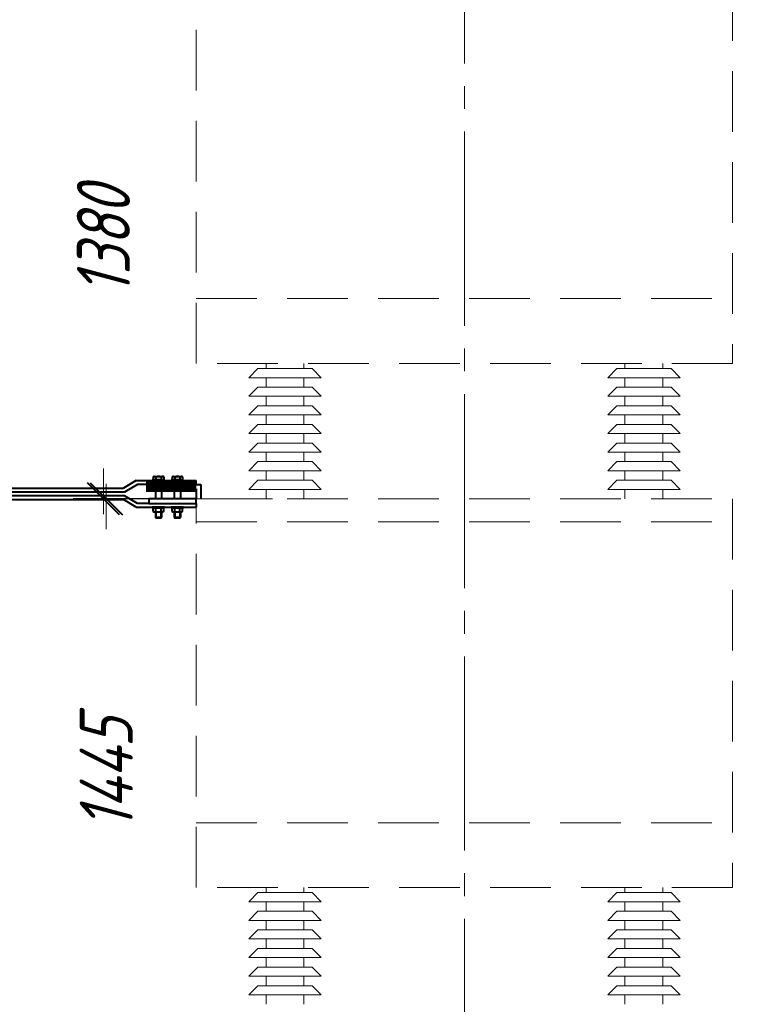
# Model space of a CAD drawing. Header units: millimetres. Extents: x 0 to 594, y 0 to 420.
# Tile 29 of 50: x 289 to 337, y 71 to 136. Entities that reach past the tile are written whole.
import ezdxf

# ---------------------------------------------------------------- set-up
doc = ezdxf.new("R2010")
doc.units = ezdxf.units.MM
for name, pattern in [('K5LT_AXLED', [17.302989, 12.802989, -1.5, 1.5, -1.5]), ('K5LT_BASIC', [0]), ('K5LT_DASHED', [6, 4, -2]), ('K5LT_THIN', [0])]:
    doc.linetypes.add(name, pattern=pattern)
doc.styles.add('KDIMTEXTSTYLE', font='GOST_AU.SHX', dxfattribs={"width": 0.96, "oblique": 15, "height": 5})
doc.dimstyles.new('KDIMSTYLE (0.03)', dxfattribs={"dimtxt": 5, "dimasz": 1, "dimexe": 2, "dimexo": 0, "dimgap": 1, "dimtad": 1, "dimlfac": 40, "dimtxsty": 'KDIMTEXTSTYLE', "dimsah": 1, "dimcen": 0, "dimdle": 1, "dimadec": 0, "dimazin": 0, "dimtfac": 0.667, "dimtmove": 0, "dimatfit": 3, "dimfxl": 1, "dimtvp": 1, "dimtfill": 1, "dimtolj": 1, "dimtzin": 0, "dimarcsym": 0})

# ---------------------------------------------------------------- blocks, each defined once
blk = doc.blocks.new('KDIMARROW_03')
at = {"color": 0, "linetype": 'K5LT_BASIC', "lineweight": 40}
blk.add_line((-1.061, -1.061), (1.061, 1.061), dxfattribs=at)
at = {"color": 0, "linetype": 'K5LT_THIN', "lineweight": 18}
for q in [(-1, 0), (2, 0)]:
    blk.add_line((0, 0), q, dxfattribs=at)
blk = doc.blocks.new('U51')
at = {"color": 5, "linetype": 'K5LT_BASIC', "lineweight": 40, "true_color": 0x0000ff}
for p, q in [((300.773, 104.002), (297.648, 104.002)), ((297.648, 104.002), (297.648, 103.702)), ((300.773, 103.702), (300.773, 104.002)), ((297.648, 103.702), (300.773, 103.702))]:
    blk.add_line(p, q, dxfattribs=at)
blk = doc.blocks.new('U127')
at = {"color": 5, "linetype": 'K5LT_BASIC', "lineweight": 40, "true_color": 0x0000ff}
for p, q in [((298.679, 105.252), (297.867, 105.252)), ((297.867, 105.252), (297.867, 105.202)), ((297.867, 105.202), (298.679, 105.202)), ((298.679, 105.202), (298.679, 105.252))]:
    blk.add_line(p, q, dxfattribs=at)
blk = doc.blocks.new('U128')
at = {"color": 5, "linetype": 'K5LT_BASIC', "lineweight": 40, "true_color": 0x0000ff}
for p, q in [((298.679, 105.252), (297.867, 105.252)), ((297.867, 105.252), (297.867, 105.202)), ((297.867, 105.202), (298.679, 105.202)), ((298.679, 105.202), (298.679, 105.252))]:
    blk.add_line(p, q, dxfattribs=at)
blk = doc.blocks.new('U129')
at = {"color": 5, "linetype": 'K5LT_BASIC', "lineweight": 40, "true_color": 0x0000ff}
for p, q in [((298.679, 105.252), (297.867, 105.252)), ((297.867, 105.252), (297.867, 105.202)), ((297.867, 105.202), (298.679, 105.202)), ((298.679, 105.202), (298.679, 105.252))]:
    blk.add_line(p, q, dxfattribs=at)
blk = doc.blocks.new('U130')
at = {"color": 5, "linetype": 'K5LT_BASIC', "lineweight": 40, "true_color": 0x0000ff}
for p, q in [((298.679, 105.252), (297.867, 105.252)), ((297.867, 105.252), (297.867, 105.202)), ((297.867, 105.202), (298.679, 105.202)), ((298.679, 105.202), (298.679, 105.252))]:
    blk.add_line(p, q, dxfattribs=at)
blk = doc.blocks.new('U131')
at = {"color": 5, "linetype": 'K5LT_BASIC', "lineweight": 40, "true_color": 0x0000ff}
for p, q in [((298.679, 105.252), (297.867, 105.252)), ((297.867, 105.252), (297.867, 105.202)), ((297.867, 105.202), (298.679, 105.202)), ((298.679, 105.202), (298.679, 105.252))]:
    blk.add_line(p, q, dxfattribs=at)
blk = doc.blocks.new('U132')
at = {"color": 5, "linetype": 'K5LT_BASIC', "lineweight": 40, "true_color": 0x0000ff}
for p, q in [((298.679, 105.252), (297.867, 105.252)), ((297.867, 105.252), (297.867, 105.202)), ((297.867, 105.202), (298.679, 105.202)), ((298.679, 105.202), (298.679, 105.252))]:
    blk.add_line(p, q, dxfattribs=at)
blk = doc.blocks.new('U133')
at = {"color": 5, "linetype": 'K5LT_BASIC', "lineweight": 40, "true_color": 0x0000ff}
for p, q in [((299.929, 105.252), (299.117, 105.252)), ((299.117, 105.252), (299.117, 105.202)), ((299.117, 105.202), (299.929, 105.202)), ((299.929, 105.202), (299.929, 105.252))]:
    blk.add_line(p, q, dxfattribs=at)
blk = doc.blocks.new('U134')
at = {"color": 5, "linetype": 'K5LT_BASIC', "lineweight": 40, "true_color": 0x0000ff}
for p, q in [((299.929, 105.252), (299.117, 105.252)), ((299.117, 105.252), (299.117, 105.202)), ((299.117, 105.202), (299.929, 105.202)), ((299.929, 105.202), (299.929, 105.252))]:
    blk.add_line(p, q, dxfattribs=at)
blk = doc.blocks.new('U135')
at = {"color": 5, "linetype": 'K5LT_BASIC', "lineweight": 40, "true_color": 0x0000ff}
for p, q in [((299.929, 105.252), (299.117, 105.252)), ((299.117, 105.252), (299.117, 105.202)), ((299.117, 105.202), (299.929, 105.202)), ((299.929, 105.202), (299.929, 105.252))]:
    blk.add_line(p, q, dxfattribs=at)
blk = doc.blocks.new('U136')
at = {"color": 5, "linetype": 'K5LT_BASIC', "lineweight": 40, "true_color": 0x0000ff}
for p, q in [((299.929, 105.252), (299.117, 105.252)), ((299.117, 105.252), (299.117, 105.202)), ((299.117, 105.202), (299.929, 105.202)), ((299.929, 105.202), (299.929, 105.252))]:
    blk.add_line(p, q, dxfattribs=at)
blk = doc.blocks.new('U137')
at = {"color": 5, "linetype": 'K5LT_BASIC', "lineweight": 40, "true_color": 0x0000ff}
for p, q in [((299.929, 105.252), (299.117, 105.252)), ((299.117, 105.252), (299.117, 105.202)), ((299.117, 105.202), (299.929, 105.202)), ((299.929, 105.202), (299.929, 105.252))]:
    blk.add_line(p, q, dxfattribs=at)
blk = doc.blocks.new('U138')
at = {"color": 5, "linetype": 'K5LT_BASIC', "lineweight": 40, "true_color": 0x0000ff}
for p, q in [((299.929, 105.252), (299.117, 105.252)), ((299.117, 105.252), (299.117, 105.202)), ((299.117, 105.202), (299.929, 105.202)), ((299.929, 105.202), (299.929, 105.252))]:
    blk.add_line(p, q, dxfattribs=at)
blk = doc.blocks.new('U139')
at = {"color": 5, "linetype": 'K5LT_BASIC', "lineweight": 40, "true_color": 0x0000ff}
for p, q in [((298.679, 103.452), (297.867, 103.452)), ((297.867, 103.452), (297.867, 103.402)), ((297.867, 103.402), (298.679, 103.402)), ((298.679, 103.402), (298.679, 103.452))]:
    blk.add_line(p, q, dxfattribs=at)
blk = doc.blocks.new('U140')
at = {"color": 5, "linetype": 'K5LT_BASIC', "lineweight": 40, "true_color": 0x0000ff}
for p, q in [((298.679, 103.452), (297.867, 103.452)), ((297.867, 103.452), (297.867, 103.402)), ((297.867, 103.402), (298.679, 103.402)), ((298.679, 103.402), (298.679, 103.452))]:
    blk.add_line(p, q, dxfattribs=at)
blk = doc.blocks.new('U141')
at = {"color": 5, "linetype": 'K5LT_BASIC', "lineweight": 40, "true_color": 0x0000ff}
for p, q in [((298.679, 103.452), (297.867, 103.452)), ((297.867, 103.452), (297.867, 103.402)), ((297.867, 103.402), (298.679, 103.402)), ((298.679, 103.402), (298.679, 103.452))]:
    blk.add_line(p, q, dxfattribs=at)
blk = doc.blocks.new('U142')
at = {"color": 5, "linetype": 'K5LT_BASIC', "lineweight": 40, "true_color": 0x0000ff}
for p, q in [((298.679, 103.452), (297.867, 103.452)), ((297.867, 103.452), (297.867, 103.402)), ((297.867, 103.402), (298.679, 103.402)), ((298.679, 103.402), (298.679, 103.452))]:
    blk.add_line(p, q, dxfattribs=at)
blk = doc.blocks.new('U143')
at = {"color": 5, "linetype": 'K5LT_BASIC', "lineweight": 40, "true_color": 0x0000ff}
for p, q in [((298.679, 103.452), (297.867, 103.452)), ((297.867, 103.452), (297.867, 103.402)), ((297.867, 103.402), (298.679, 103.402)), ((298.679, 103.402), (298.679, 103.452))]:
    blk.add_line(p, q, dxfattribs=at)
blk = doc.blocks.new('U144')
at = {"color": 5, "linetype": 'K5LT_BASIC', "lineweight": 40, "true_color": 0x0000ff}
for p, q in [((298.679, 103.452), (297.867, 103.452)), ((297.867, 103.452), (297.867, 103.402)), ((297.867, 103.402), (298.679, 103.402)), ((298.679, 103.402), (298.679, 103.452))]:
    blk.add_line(p, q, dxfattribs=at)
blk = doc.blocks.new('U145')
at = {"color": 5, "linetype": 'K5LT_BASIC', "lineweight": 40, "true_color": 0x0000ff}
for p, q in [((299.929, 103.452), (299.117, 103.452)), ((299.117, 103.452), (299.117, 103.402)), ((299.117, 103.402), (299.929, 103.402)), ((299.929, 103.402), (299.929, 103.452))]:
    blk.add_line(p, q, dxfattribs=at)
blk = doc.blocks.new('U146')
at = {"color": 5, "linetype": 'K5LT_BASIC', "lineweight": 40, "true_color": 0x0000ff}
for p, q in [((299.929, 103.452), (299.117, 103.452)), ((299.117, 103.452), (299.117, 103.402)), ((299.117, 103.402), (299.929, 103.402)), ((299.929, 103.402), (299.929, 103.452))]:
    blk.add_line(p, q, dxfattribs=at)
blk = doc.blocks.new('U147')
at = {"color": 5, "linetype": 'K5LT_BASIC', "lineweight": 40, "true_color": 0x0000ff}
for p, q in [((299.929, 103.452), (299.117, 103.452)), ((299.117, 103.452), (299.117, 103.402)), ((299.117, 103.402), (299.929, 103.402)), ((299.929, 103.402), (299.929, 103.452))]:
    blk.add_line(p, q, dxfattribs=at)
blk = doc.blocks.new('U148')
at = {"color": 5, "linetype": 'K5LT_BASIC', "lineweight": 40, "true_color": 0x0000ff}
for p, q in [((299.929, 103.452), (299.117, 103.452)), ((299.117, 103.452), (299.117, 103.402)), ((299.117, 103.402), (299.929, 103.402)), ((299.929, 103.402), (299.929, 103.452))]:
    blk.add_line(p, q, dxfattribs=at)
blk = doc.blocks.new('U149')
at = {"color": 5, "linetype": 'K5LT_BASIC', "lineweight": 40, "true_color": 0x0000ff}
for p, q in [((299.929, 103.452), (299.117, 103.452)), ((299.117, 103.452), (299.117, 103.402)), ((299.117, 103.402), (299.929, 103.402)), ((299.929, 103.402), (299.929, 103.452))]:
    blk.add_line(p, q, dxfattribs=at)
blk = doc.blocks.new('U150')
at = {"color": 5, "linetype": 'K5LT_BASIC', "lineweight": 40, "true_color": 0x0000ff}
for p, q in [((299.929, 103.452), (299.117, 103.452)), ((299.117, 103.452), (299.117, 103.402)), ((299.117, 103.402), (299.929, 103.402)), ((299.929, 103.402), (299.929, 103.452))]:
    blk.add_line(p, q, dxfattribs=at)

msp = doc.modelspace()

# ---------------------------------------------------------------- linework, layer by layer
at = {"color": 30, "linetype": 'K5LT_AXLED', "lineweight": 18, "true_color": 0xff8000}
msp.add_line((318.46036, 180.12622), (318.46036, 19.53918), dxfattribs=at)
at = {"color": 7, "linetype": 'K5LT_DASHED', "lineweight": 18}
for p, q in [((300.77286, 112.93464), (300.77286, 138.2019)), ((336.14786, 138.2019), (336.14786, 112.93464)), ((300.77286, 117.20631), (336.14786, 117.20631)), ((300.77286, 117.20631), (336.14786, 117.20631)), ((300.77286, 117.20631), (336.14786, 117.20631)), ((300.77286, 117.20631), (336.14786, 117.20631)), ((300.77286, 117.20631), (336.14786, 117.20631)), ((300.77286, 117.20631), (336.14786, 117.20631)), ((336.14786, 112.93464), (300.61509, 112.93464)), ((336.14786, 112.93464), (300.61509, 112.93464)), ((336.14786, 112.93464), (300.61509, 112.93464)), ((336.14786, 112.93464), (300.77286, 112.93464)), ((336.14786, 112.93464), (300.77286, 112.93464)), ((336.14786, 112.93464), (300.77286, 112.93464)), ((304.23536, 111.99012), (304.83757, 112.59233)), ((306.62286, 112.59233), (304.83757, 112.59233)), ((305.37286, 112.59233), (305.37286, 112.93464)), ((306.62944, 112.59233), (308.41473, 112.59233)), ((307.87286, 112.93464), (307.87286, 112.59233)), ((309.01694, 111.99012), (308.41473, 112.59233)), ((327.91036, 111.99012), (328.51257, 112.59233)), ((330.29786, 112.59233), (328.51257, 112.59233)), ((329.04786, 112.59233), (329.04786, 112.93464)), ((330.30444, 112.59233), (332.08973, 112.59233)), ((331.54786, 112.93464), (331.54786, 112.59233)), ((332.69194, 111.99012), (332.08973, 112.59233)), ((306.62286, 111.99012), (304.23536, 111.99012)), ((305.37286, 111.36512), (305.37286, 111.99012)), ((306.62944, 111.99012), (309.01694, 111.99012)), ((307.87286, 111.36512), (307.87286, 111.99012)), ((330.29786, 111.99012), (327.91036, 111.99012)), ((329.04786, 111.36512), (329.04786, 111.99012)), ((330.30444, 111.99012), (332.69194, 111.99012)), ((331.54786, 111.36512), (331.54786, 111.99012)), ((304.23536, 110.76292), (304.83757, 111.36512)), ((306.62286, 111.36512), (304.83757, 111.36512)), ((306.62944, 111.36512), (308.41473, 111.36512)), ((309.01694, 110.76292), (308.41473, 111.36512)), ((327.91036, 110.76292), (328.51257, 111.36512)), ((330.29786, 111.36512), (328.51257, 111.36512)), ((330.30444, 111.36512), (332.08973, 111.36512)), ((332.69194, 110.76292), (332.08973, 111.36512)), ((306.62286, 110.76292), (304.23536, 110.76292)), ((305.37286, 110.13792), (305.37286, 110.76292)), ((306.62944, 110.76292), (309.01694, 110.76292)), ((307.87286, 110.13792), (307.87286, 110.76292)), ((330.29786, 110.76292), (327.91036, 110.76292)), ((329.04786, 110.13792), (329.04786, 110.76292)), ((330.30444, 110.76292), (332.69194, 110.76292)), ((331.54786, 110.13792), (331.54786, 110.76292)), ((304.23536, 109.53572), (304.83757, 110.13792)), ((306.62286, 110.13792), (304.83757, 110.13792)), ((306.62944, 110.13792), (308.41473, 110.13792)), ((309.01694, 109.53572), (308.41473, 110.13792)), ((327.91036, 109.53572), (328.51257, 110.13792)), ((330.29786, 110.13792), (328.51257, 110.13792)), ((330.30444, 110.13792), (332.08973, 110.13792)), ((332.69194, 109.53572), (332.08973, 110.13792)), ((306.62286, 109.53572), (304.23536, 109.53572)), ((305.37286, 108.91072), (305.37286, 109.53572)), ((306.62944, 109.53572), (309.01694, 109.53572)), ((307.87286, 108.91072), (307.87286, 109.53572)), ((330.29786, 109.53572), (327.91036, 109.53572)), ((329.04786, 108.91072), (329.04786, 109.53572)), ((330.30444, 109.53572), (332.69194, 109.53572)), ((331.54786, 108.91072), (331.54786, 109.53572)), ((304.23536, 108.30851), (304.83757, 108.91072)), ((306.62286, 108.91072), (304.83757, 108.91072)), ((306.62944, 108.91072), (308.41473, 108.91072)), ((309.01694, 108.30851), (308.41473, 108.91072)), ((327.91036, 108.30851), (328.51257, 108.91072)), ((330.29786, 108.91072), (328.51257, 108.91072)), ((330.30444, 108.91072), (332.08973, 108.91072)), ((332.69194, 108.30851), (332.08973, 108.91072)), ((306.62286, 108.30851), (304.23536, 108.30851)), ((305.37286, 107.68351), (305.37286, 108.30851)), ((306.62944, 108.30851), (309.01694, 108.30851)), ((307.87286, 107.68351), (307.87286, 108.30851)), ((330.29786, 108.30851), (327.91036, 108.30851)), ((329.04786, 107.68351), (329.04786, 108.30851)), ((330.30444, 108.30851), (332.69194, 108.30851)), ((331.54786, 107.68351), (331.54786, 108.30851)), ((304.23536, 107.08131), (304.83757, 107.68351)), ((306.62286, 107.68351), (304.83757, 107.68351)), ((306.62944, 107.68351), (308.41473, 107.68351)), ((309.01694, 107.08131), (308.41473, 107.68351)), ((327.91036, 107.08131), (328.51257, 107.68351)), ((330.29786, 107.68351), (328.51257, 107.68351)), ((330.30444, 107.68351), (332.08973, 107.68351)), ((332.69194, 107.08131), (332.08973, 107.68351)), ((306.62286, 107.08131), (304.23536, 107.08131)), ((305.37286, 106.45631), (305.37286, 107.08131)), ((306.62944, 107.08131), (309.01694, 107.08131)), ((307.87286, 106.45631), (307.87286, 107.08131)), ((330.29786, 107.08131), (327.91036, 107.08131)), ((329.04786, 106.45631), (329.04786, 107.08131)), ((330.30444, 107.08131), (332.69194, 107.08131)), ((331.54786, 106.45631), (331.54786, 107.08131)), ((304.23536, 105.85411), (304.83757, 106.45631)), ((306.62286, 105.85411), (304.23536, 105.85411)), ((306.62286, 106.45631), (304.83757, 106.45631)), ((305.37286, 105.22911), (305.37286, 105.85411)), ((306.62944, 106.45631), (308.41473, 106.45631)), ((306.62944, 105.85411), (309.01694, 105.85411)), ((307.87286, 105.22911), (307.87286, 105.85411)), ((309.01694, 105.85411), (308.41473, 106.45631)), ((327.91036, 105.85411), (328.51257, 106.45631)), ((330.29786, 105.85411), (327.91036, 105.85411)), ((330.29786, 106.45631), (328.51257, 106.45631)), ((329.04786, 105.22911), (329.04786, 105.85411)), ((330.30444, 106.45631), (332.08973, 106.45631)), ((330.30444, 105.85411), (332.69194, 105.85411)), ((331.54786, 105.22911), (331.54786, 105.85411)), ((332.69194, 105.85411), (332.08973, 106.45631)), ((304.23536, 104.6269), (304.83757, 105.22911)), ((306.62286, 105.22911), (304.83757, 105.22911)), ((306.62286, 105.22911), (308.40816, 105.22911)), ((309.01036, 104.6269), (308.40816, 105.22911)), ((327.91036, 104.6269), (328.51257, 105.22911)), ((330.29786, 105.22911), (328.51257, 105.22911)), ((330.29786, 105.22911), (332.08316, 105.22911)), ((332.68536, 104.6269), (332.08316, 105.22911)), ((306.62286, 104.6269), (304.23536, 104.6269)), ((305.37286, 104.0019), (305.37286, 104.6269)), ((306.62286, 104.6269), (309.01036, 104.6269)), ((307.87286, 104.0019), (307.87286, 104.6269)), ((330.29786, 104.6269), (327.91036, 104.6269)), ((329.04786, 104.0019), (329.04786, 104.6269)), ((330.29786, 104.6269), (332.68536, 104.6269)), ((331.54786, 104.0019), (331.54786, 104.6269)), ((300.77286, 104.0019), (336.14786, 104.0019)), ((300.77286, 104.0019), (336.14786, 104.0019)), ((300.77286, 104.0019), (336.14786, 104.0019)), ((300.77286, 104.0019), (336.14786, 104.0019)), ((300.77286, 104.0019), (336.14786, 104.0019)), ((300.77286, 104.0019), (336.14786, 104.0019)), ((300.77286, 78.3769), (300.77286, 104.0019)), ((302.23449, 104.0019), (305.79824, 104.0019)), ((331.12249, 104.0019), (334.68624, 104.0019)), ((336.14786, 104.0019), (336.14786, 78.3769)), ((300.77286, 102.47667), (336.14786, 102.47667)), ((300.77286, 102.47667), (336.14786, 102.47667)), ((300.77286, 102.47667), (336.14786, 102.47667)), ((300.77286, 102.47667), (336.14786, 102.47667)), ((300.77286, 102.47667), (336.14786, 102.47667)), ((300.77286, 102.47667), (336.14786, 102.47667)), ((300.77286, 82.64858), (336.14786, 82.64858)), ((300.77286, 82.64858), (336.14786, 82.64858)), ((300.77286, 82.64858), (336.14786, 82.64858)), ((300.77286, 82.64858), (336.14786, 82.64858)), ((300.77286, 82.64858), (336.14786, 82.64858)), ((300.77286, 82.64858), (336.14786, 82.64858)), ((336.14786, 78.3769), (300.61509, 78.3769)), ((336.14786, 78.3769), (300.61509, 78.3769)), ((336.14786, 78.3769), (300.61509, 78.3769)), ((336.14786, 78.3769), (300.77286, 78.3769)), ((336.14786, 78.3769), (300.77286, 78.3769)), ((336.14786, 78.3769), (300.77286, 78.3769)), ((304.23536, 77.43239), (304.83757, 78.03459)), ((306.62286, 78.03459), (304.83757, 78.03459)), ((305.37286, 78.03459), (305.37286, 78.3769)), ((306.62944, 78.03459), (308.41473, 78.03459)), ((307.87286, 78.3769), (307.87286, 78.03459)), ((309.01694, 77.43239), (308.41473, 78.03459)), ((327.91036, 77.43239), (328.51257, 78.03459)), ((330.29786, 78.03459), (328.51257, 78.03459)), ((329.04786, 78.03459), (329.04786, 78.3769)), ((330.30444, 78.03459), (332.08973, 78.03459)), ((331.54786, 78.3769), (331.54786, 78.03459)), ((332.69194, 77.43239), (332.08973, 78.03459)), ((306.62286, 77.43239), (304.23536, 77.43239)), ((305.37286, 76.80739), (305.37286, 77.43239)), ((306.62944, 77.43239), (309.01694, 77.43239)), ((307.87286, 76.80739), (307.87286, 77.43239)), ((330.29786, 77.43239), (327.91036, 77.43239)), ((329.04786, 76.80739), (329.04786, 77.43239)), ((330.30444, 77.43239), (332.69194, 77.43239)), ((331.54786, 76.80739), (331.54786, 77.43239)), ((304.23536, 76.20519), (304.83757, 76.80739)), ((306.62286, 76.80739), (304.83757, 76.80739)), ((306.62944, 76.80739), (308.41473, 76.80739)), ((309.01694, 76.20519), (308.41473, 76.80739)), ((327.91036, 76.20519), (328.51257, 76.80739)), ((330.29786, 76.80739), (328.51257, 76.80739)), ((330.30444, 76.80739), (332.08973, 76.80739)), ((332.69194, 76.20519), (332.08973, 76.80739)), ((306.62286, 76.20519), (304.23536, 76.20519)), ((305.37286, 75.58019), (305.37286, 76.20519)), ((306.62944, 76.20519), (309.01694, 76.20519)), ((307.87286, 75.58019), (307.87286, 76.20519)), ((330.29786, 76.20519), (327.91036, 76.20519)), ((329.04786, 75.58019), (329.04786, 76.20519)), ((330.30444, 76.20519), (332.69194, 76.20519)), ((331.54786, 75.58019), (331.54786, 76.20519)), ((304.23536, 74.97798), (304.83757, 75.58019)), ((306.62286, 75.58019), (304.83757, 75.58019)), ((306.62944, 75.58019), (308.41473, 75.58019)), ((309.01694, 74.97798), (308.41473, 75.58019)), ((327.91036, 74.97798), (328.51257, 75.58019)), ((330.29786, 75.58019), (328.51257, 75.58019)), ((330.30444, 75.58019), (332.08973, 75.58019)), ((332.69194, 74.97798), (332.08973, 75.58019)), ((306.62286, 74.97798), (304.23536, 74.97798)), ((305.37286, 74.35298), (305.37286, 74.97798)), ((306.62944, 74.97798), (309.01694, 74.97798)), ((307.87286, 74.35298), (307.87286, 74.97798)), ((330.29786, 74.97798), (327.91036, 74.97798)), ((329.04786, 74.35298), (329.04786, 74.97798)), ((330.30444, 74.97798), (332.69194, 74.97798)), ((331.54786, 74.35298), (331.54786, 74.97798)), ((304.23536, 73.75078), (304.83757, 74.35298)), ((306.62286, 74.35298), (304.83757, 74.35298)), ((306.62944, 74.35298), (308.41473, 74.35298)), ((309.01694, 73.75078), (308.41473, 74.35298)), ((327.91036, 73.75078), (328.51257, 74.35298)), ((330.29786, 74.35298), (328.51257, 74.35298)), ((330.30444, 74.35298), (332.08973, 74.35298)), ((332.69194, 73.75078), (332.08973, 74.35298)), ((306.62286, 73.75078), (304.23536, 73.75078)), ((305.37286, 73.12578), (305.37286, 73.75078)), ((306.62944, 73.75078), (309.01694, 73.75078)), ((307.87286, 73.12578), (307.87286, 73.75078)), ((330.29786, 73.75078), (327.91036, 73.75078)), ((329.04786, 73.12578), (329.04786, 73.75078)), ((330.30444, 73.75078), (332.69194, 73.75078)), ((331.54786, 73.12578), (331.54786, 73.75078)), ((304.23536, 72.52358), (304.83757, 73.12578)), ((306.62286, 73.12578), (304.83757, 73.12578)), ((306.62944, 73.12578), (308.41473, 73.12578)), ((309.01694, 72.52358), (308.41473, 73.12578)), ((327.91036, 72.52358), (328.51257, 73.12578)), ((330.29786, 73.12578), (328.51257, 73.12578)), ((330.30444, 73.12578), (332.08973, 73.12578)), ((332.69194, 72.52358), (332.08973, 73.12578)), ((306.62286, 72.52358), (304.23536, 72.52358)), ((305.37286, 71.89858), (305.37286, 72.52358)), ((306.62944, 72.52358), (309.01694, 72.52358)), ((307.87286, 71.89858), (307.87286, 72.52358)), ((330.29786, 72.52358), (327.91036, 72.52358)), ((329.04786, 71.89858), (329.04786, 72.52358)), ((330.30444, 72.52358), (332.69194, 72.52358)), ((331.54786, 71.89858), (331.54786, 72.52358)), ((304.23536, 71.29637), (304.83757, 71.89858)), ((306.62286, 71.89858), (304.83757, 71.89858)), ((306.62944, 71.89858), (308.41473, 71.89858)), ((309.01694, 71.29637), (308.41473, 71.89858)), ((327.91036, 71.29637), (328.51257, 71.89858)), ((330.29786, 71.89858), (328.51257, 71.89858)), ((330.30444, 71.89858), (332.08973, 71.89858)), ((332.69194, 71.29637), (332.08973, 71.89858)), ((306.62286, 71.29637), (304.23536, 71.29637)), ((305.37286, 70.67137), (305.37286, 71.29637)), ((306.62944, 71.29637), (309.01694, 71.29637)), ((307.87286, 70.67137), (307.87286, 71.29637)), ((330.29786, 71.29637), (327.91036, 71.29637)), ((329.04786, 70.67137), (329.04786, 71.29637)), ((330.30444, 71.29637), (332.69194, 71.29637)), ((331.54786, 70.67137), (331.54786, 71.29637))]:
    msp.add_line(p, q, dxfattribs=at)
at = {"color": 5, "linetype": 'K5LT_BASIC', "lineweight": 40, "true_color": 0x0000ff}
for p, q in [((296.81506, 105.2019), (295.96036, 104.7019)), ((296.81506, 105.2019), (300.77286, 105.2019)), ((297.92636, 105.45506), (297.97286, 105.4819)), ((297.92636, 105.45506), (297.97286, 105.4819)), ((297.92636, 105.45506), (297.97286, 105.4819)), ((297.92636, 105.45506), (297.97286, 105.4819)), ((297.92636, 105.45506), (297.97286, 105.4819)), ((297.92636, 105.45506), (297.97286, 105.4819)), ((297.92636, 105.45506), (297.92636, 105.2519)), ((297.92636, 105.45506), (297.92636, 105.2519)), ((297.92636, 105.45506), (297.92636, 105.2519)), ((297.92636, 105.45506), (297.92636, 105.2519)), ((297.92636, 105.45506), (297.92636, 105.2519)), ((297.92636, 105.45506), (297.92636, 105.2519)), ((297.99174, 105.2519), (297.92636, 105.2519)), ((297.99174, 105.2519), (297.92636, 105.2519)), ((297.99174, 105.2519), (297.92636, 105.2519)), ((297.99174, 105.2519), (297.92636, 105.2519)), ((297.99174, 105.2519), (297.92636, 105.2519)), ((297.99174, 105.2519), (297.92636, 105.2519)), ((297.97286, 105.4819), (298.57286, 105.4819)), ((297.97286, 105.4819), (298.57286, 105.4819)), ((297.97286, 105.4819), (298.57286, 105.4819)), ((297.97286, 105.4819), (298.57286, 105.4819)), ((297.97286, 105.4819), (298.57286, 105.4819)), ((297.97286, 105.4819), (298.57286, 105.4819)), ((298.55399, 105.2519), (297.99174, 105.2519)), ((298.55399, 105.2519), (297.99174, 105.2519)), ((298.55399, 105.2519), (297.99174, 105.2519)), ((298.55399, 105.2519), (297.99174, 105.2519)), ((298.55399, 105.2519), (297.99174, 105.2519)), ((298.55399, 105.2519), (297.99174, 105.2519)), ((298.09957, 105.45506), (298.09957, 105.2519)), ((298.09957, 105.45506), (298.09957, 105.2519)), ((298.09957, 105.45506), (298.09957, 105.2519)), ((298.09957, 105.45506), (298.09957, 105.2519)), ((298.09957, 105.45506), (298.09957, 105.2519)), ((298.09957, 105.45506), (298.09957, 105.2519)), ((298.44616, 105.45506), (298.44616, 105.2519)), ((298.44616, 105.45506), (298.44616, 105.2519)), ((298.44616, 105.45506), (298.44616, 105.2519)), ((298.44616, 105.45506), (298.44616, 105.2519)), ((298.44616, 105.45506), (298.44616, 105.2519)), ((298.44616, 105.45506), (298.44616, 105.2519)), ((298.61936, 105.2519), (298.55399, 105.2519)), ((298.61936, 105.2519), (298.55399, 105.2519)), ((298.61936, 105.2519), (298.55399, 105.2519)), ((298.61936, 105.2519), (298.55399, 105.2519)), ((298.61936, 105.2519), (298.55399, 105.2519)), ((298.61936, 105.2519), (298.55399, 105.2519)), ((298.61936, 105.45506), (298.57286, 105.4819)), ((298.61936, 105.45506), (298.57286, 105.4819)), ((298.61936, 105.45506), (298.57286, 105.4819)), ((298.61936, 105.45506), (298.57286, 105.4819)), ((298.61936, 105.45506), (298.57286, 105.4819)), ((298.61936, 105.45506), (298.57286, 105.4819)), ((298.61936, 105.45506), (298.61936, 105.2519)), ((298.61936, 105.45506), (298.61936, 105.2519)), ((298.61936, 105.45506), (298.61936, 105.2519)), ((298.61936, 105.45506), (298.61936, 105.2519)), ((298.61936, 105.45506), (298.61936, 105.2519)), ((298.61936, 105.45506), (298.61936, 105.2519)), ((299.17636, 105.45506), (299.22286, 105.4819)), ((299.17636, 105.45506), (299.22286, 105.4819)), ((299.17636, 105.45506), (299.22286, 105.4819)), ((299.17636, 105.45506), (299.22286, 105.4819)), ((299.17636, 105.45506), (299.22286, 105.4819)), ((299.17636, 105.45506), (299.22286, 105.4819)), ((299.17636, 105.45506), (299.17636, 105.2519)), ((299.17636, 105.45506), (299.17636, 105.2519)), ((299.17636, 105.45506), (299.17636, 105.2519)), ((299.17636, 105.45506), (299.17636, 105.2519)), ((299.17636, 105.45506), (299.17636, 105.2519)), ((299.17636, 105.45506), (299.17636, 105.2519)), ((299.24174, 105.2519), (299.17636, 105.2519)), ((299.24174, 105.2519), (299.17636, 105.2519)), ((299.24174, 105.2519), (299.17636, 105.2519)), ((299.24174, 105.2519), (299.17636, 105.2519)), ((299.24174, 105.2519), (299.17636, 105.2519)), ((299.24174, 105.2519), (299.17636, 105.2519)), ((299.22286, 105.4819), (299.82286, 105.4819)), ((299.22286, 105.4819), (299.82286, 105.4819)), ((299.22286, 105.4819), (299.82286, 105.4819)), ((299.22286, 105.4819), (299.82286, 105.4819)), ((299.22286, 105.4819), (299.82286, 105.4819)), ((299.22286, 105.4819), (299.82286, 105.4819)), ((299.80399, 105.2519), (299.24174, 105.2519)), ((299.80399, 105.2519), (299.24174, 105.2519)), ((299.80399, 105.2519), (299.24174, 105.2519)), ((299.80399, 105.2519), (299.24174, 105.2519)), ((299.80399, 105.2519), (299.24174, 105.2519)), ((299.80399, 105.2519), (299.24174, 105.2519)), ((299.34957, 105.45506), (299.34957, 105.2519)), ((299.34957, 105.45506), (299.34957, 105.2519)), ((299.34957, 105.45506), (299.34957, 105.2519)), ((299.34957, 105.45506), (299.34957, 105.2519)), ((299.34957, 105.45506), (299.34957, 105.2519)), ((299.34957, 105.45506), (299.34957, 105.2519)), ((299.69616, 105.45506), (299.69616, 105.2519)), ((299.69616, 105.45506), (299.69616, 105.2519)), ((299.69616, 105.45506), (299.69616, 105.2519)), ((299.69616, 105.45506), (299.69616, 105.2519)), ((299.69616, 105.45506), (299.69616, 105.2519)), ((299.69616, 105.45506), (299.69616, 105.2519)), ((299.86936, 105.2519), (299.80399, 105.2519)), ((299.86936, 105.2519), (299.80399, 105.2519)), ((299.86936, 105.2519), (299.80399, 105.2519)), ((299.86936, 105.2519), (299.80399, 105.2519)), ((299.86936, 105.2519), (299.80399, 105.2519)), ((299.86936, 105.2519), (299.80399, 105.2519)), ((299.86936, 105.45506), (299.82286, 105.4819)), ((299.86936, 105.45506), (299.82286, 105.4819)), ((299.86936, 105.45506), (299.82286, 105.4819)), ((299.86936, 105.45506), (299.82286, 105.4819)), ((299.86936, 105.45506), (299.82286, 105.4819)), ((299.86936, 105.45506), (299.82286, 105.4819)), ((299.86936, 105.45506), (299.86936, 105.2519)), ((299.86936, 105.45506), (299.86936, 105.2519)), ((299.86936, 105.45506), (299.86936, 105.2519)), ((299.86936, 105.45506), (299.86936, 105.2519)), ((299.86936, 105.45506), (299.86936, 105.2519)), ((299.86936, 105.45506), (299.86936, 105.2519)), ((300.77286, 104.9519), (300.77286, 105.2019)), ((275.1747, 104.7019), (295.96036, 104.7019)), ((296.88282, 104.9519), (296.02812, 104.4519)), ((297.64786, 104.9519), (296.88282, 104.9519)), ((298.07008, 104.6519), (298.07008, 104.0019)), ((298.47008, 104.6519), (298.47008, 104.0019)), ((299.32008, 104.6519), (299.32008, 104.0019)), ((299.72008, 104.6519), (299.72008, 104.0019)), ((300.77286, 104.9519), (301.07286, 104.9519)), ((300.77286, 104.6519), (300.77286, 104.0019)), ((301.07286, 104.9519), (301.07286, 104.0019)), ((274.57114, 103.9519), (295.96036, 103.9519)), ((296.02812, 104.2019), (274.6747, 104.2019)), ((296.02812, 104.4519), (275.07114, 104.4519)), ((296.81506, 103.4519), (295.96036, 103.9519)), ((296.88282, 103.7019), (296.02812, 104.2019)), ((296.81506, 103.4519), (300.77286, 103.4519)), ((297.64786, 103.7019), (296.88282, 103.7019)), ((297.92636, 103.37506), (297.97286, 103.4019)), ((297.92636, 103.37506), (297.97286, 103.4019)), ((297.92636, 103.37506), (297.97286, 103.4019)), ((297.92636, 103.37506), (297.97286, 103.4019)), ((297.92636, 103.37506), (297.97286, 103.4019)), ((297.92636, 103.37506), (297.97286, 103.4019)), ((297.92636, 103.1719), (297.92636, 103.37506)), ((297.92636, 103.1719), (297.92636, 103.37506)), ((297.92636, 103.1719), (297.92636, 103.37506)), ((297.92636, 103.1719), (297.92636, 103.37506)), ((297.92636, 103.1719), (297.92636, 103.37506)), ((297.92636, 103.1719), (297.92636, 103.37506)), ((297.97286, 103.4019), (298.57286, 103.4019)), ((297.97286, 103.4019), (298.57286, 103.4019)), ((297.97286, 103.4019), (298.57286, 103.4019)), ((297.97286, 103.4019), (298.57286, 103.4019)), ((297.97286, 103.4019), (298.57286, 103.4019)), ((297.97286, 103.4019), (298.57286, 103.4019)), ((298.09957, 103.1719), (298.09957, 103.37506)), ((298.09957, 103.1719), (298.09957, 103.37506)), ((298.09957, 103.1719), (298.09957, 103.37506)), ((298.09957, 103.1719), (298.09957, 103.37506)), ((298.09957, 103.1719), (298.09957, 103.37506)), ((298.09957, 103.1719), (298.09957, 103.37506)), ((298.44616, 103.1719), (298.44616, 103.37506)), ((298.44616, 103.1719), (298.44616, 103.37506)), ((298.44616, 103.1719), (298.44616, 103.37506)), ((298.44616, 103.1719), (298.44616, 103.37506)), ((298.44616, 103.1719), (298.44616, 103.37506)), ((298.44616, 103.1719), (298.44616, 103.37506)), ((298.61936, 103.37506), (298.57286, 103.4019)), ((298.61936, 103.37506), (298.57286, 103.4019)), ((298.61936, 103.37506), (298.57286, 103.4019)), ((298.61936, 103.37506), (298.57286, 103.4019)), ((298.61936, 103.37506), (298.57286, 103.4019)), ((298.61936, 103.37506), (298.57286, 103.4019)), ((298.61936, 103.1719), (298.61936, 103.37506)), ((298.61936, 103.1719), (298.61936, 103.37506)), ((298.61936, 103.1719), (298.61936, 103.37506)), ((298.61936, 103.1719), (298.61936, 103.37506)), ((298.61936, 103.1719), (298.61936, 103.37506)), ((298.61936, 103.1719), (298.61936, 103.37506)), ((299.17636, 103.37506), (299.22286, 103.4019)), ((299.17636, 103.37506), (299.22286, 103.4019)), ((299.17636, 103.37506), (299.22286, 103.4019)), ((299.17636, 103.37506), (299.22286, 103.4019)), ((299.17636, 103.37506), (299.22286, 103.4019)), ((299.17636, 103.37506), (299.22286, 103.4019)), ((299.17636, 103.1719), (299.17636, 103.37506)), ((299.17636, 103.1719), (299.17636, 103.37506)), ((299.17636, 103.1719), (299.17636, 103.37506)), ((299.17636, 103.1719), (299.17636, 103.37506)), ((299.17636, 103.1719), (299.17636, 103.37506)), ((299.17636, 103.1719), (299.17636, 103.37506)), ((299.22286, 103.4019), (299.82286, 103.4019)), ((299.22286, 103.4019), (299.82286, 103.4019)), ((299.22286, 103.4019), (299.82286, 103.4019)), ((299.22286, 103.4019), (299.82286, 103.4019)), ((299.22286, 103.4019), (299.82286, 103.4019)), ((299.22286, 103.4019), (299.82286, 103.4019)), ((299.34957, 103.1719), (299.34957, 103.37506)), ((299.34957, 103.1719), (299.34957, 103.37506)), ((299.34957, 103.1719), (299.34957, 103.37506)), ((299.34957, 103.1719), (299.34957, 103.37506)), ((299.34957, 103.1719), (299.34957, 103.37506)), ((299.34957, 103.1719), (299.34957, 103.37506)), ((299.69616, 103.1719), (299.69616, 103.37506)), ((299.69616, 103.1719), (299.69616, 103.37506)), ((299.69616, 103.1719), (299.69616, 103.37506)), ((299.69616, 103.1719), (299.69616, 103.37506)), ((299.69616, 103.1719), (299.69616, 103.37506)), ((299.69616, 103.1719), (299.69616, 103.37506)), ((299.86936, 103.37506), (299.82286, 103.4019)), ((299.86936, 103.37506), (299.82286, 103.4019)), ((299.86936, 103.37506), (299.82286, 103.4019)), ((299.86936, 103.37506), (299.82286, 103.4019)), ((299.86936, 103.37506), (299.82286, 103.4019)), ((299.86936, 103.37506), (299.82286, 103.4019)), ((299.86936, 103.1719), (299.86936, 103.37506)), ((299.86936, 103.1719), (299.86936, 103.37506)), ((299.86936, 103.1719), (299.86936, 103.37506)), ((299.86936, 103.1719), (299.86936, 103.37506)), ((299.86936, 103.1719), (299.86936, 103.37506)), ((299.86936, 103.1719), (299.86936, 103.37506)), ((300.77286, 103.7019), (300.77286, 103.4519)), ((297.92636, 103.1719), (297.97286, 103.14506)), ((297.92636, 103.1719), (297.97286, 103.14506)), ((297.92636, 103.1719), (297.97286, 103.14506)), ((297.92636, 103.1719), (297.97286, 103.14506)), ((297.92636, 103.1719), (297.97286, 103.14506)), ((297.92636, 103.1719), (297.97286, 103.14506)), ((297.97286, 103.14506), (298.57286, 103.14506)), ((297.97286, 103.14506), (298.57286, 103.14506)), ((297.97286, 103.14506), (298.57286, 103.14506)), ((297.97286, 103.14506), (298.57286, 103.14506)), ((297.97286, 103.14506), (298.57286, 103.14506)), ((297.97286, 103.14506), (298.57286, 103.14506)), ((298.07008, 103.14506), (298.07008, 102.76258)), ((298.07008, 103.14506), (298.07008, 102.76258)), ((298.07008, 103.14506), (298.07008, 102.76258)), ((298.07008, 103.14506), (298.07008, 102.76258)), ((298.07008, 103.14506), (298.07008, 102.76258)), ((298.07008, 103.14506), (298.07008, 102.76258)), ((298.47008, 102.76258), (298.07008, 102.76258)), ((298.07008, 102.76258), (298.10075, 102.7319)), ((298.47008, 102.76258), (298.07008, 102.76258)), ((298.07008, 102.76258), (298.10075, 102.7319)), ((298.47008, 102.76258), (298.07008, 102.76258)), ((298.07008, 102.76258), (298.10075, 102.7319)), ((298.47008, 102.76258), (298.07008, 102.76258)), ((298.07008, 102.76258), (298.10075, 102.7319)), ((298.47008, 102.76258), (298.07008, 102.76258)), ((298.07008, 102.76258), (298.10075, 102.7319)), ((298.47008, 102.76258), (298.07008, 102.76258)), ((298.07008, 102.76258), (298.10075, 102.7319)), ((298.10075, 103.14506), (298.10075, 102.7319)), ((298.10075, 103.14506), (298.10075, 102.7319)), ((298.10075, 103.14506), (298.10075, 102.7319)), ((298.10075, 103.14506), (298.10075, 102.7319)), ((298.10075, 103.14506), (298.10075, 102.7319)), ((298.10075, 103.14506), (298.10075, 102.7319)), ((298.43941, 102.7319), (298.10075, 102.7319)), ((298.43941, 102.7319), (298.10075, 102.7319)), ((298.43941, 102.7319), (298.10075, 102.7319)), ((298.43941, 102.7319), (298.10075, 102.7319)), ((298.43941, 102.7319), (298.10075, 102.7319)), ((298.43941, 102.7319), (298.10075, 102.7319)), ((298.43941, 103.14506), (298.43941, 102.7319)), ((298.43941, 103.14506), (298.43941, 102.7319)), ((298.43941, 103.14506), (298.43941, 102.7319)), ((298.43941, 103.14506), (298.43941, 102.7319)), ((298.43941, 103.14506), (298.43941, 102.7319)), ((298.43941, 103.14506), (298.43941, 102.7319)), ((298.43941, 102.7319), (298.47008, 102.76258)), ((298.43941, 102.7319), (298.47008, 102.76258)), ((298.43941, 102.7319), (298.47008, 102.76258)), ((298.43941, 102.7319), (298.47008, 102.76258)), ((298.43941, 102.7319), (298.47008, 102.76258)), ((298.43941, 102.7319), (298.47008, 102.76258)), ((298.47008, 103.14506), (298.47008, 102.76258)), ((298.47008, 103.14506), (298.47008, 102.76258)), ((298.47008, 103.14506), (298.47008, 102.76258)), ((298.47008, 103.14506), (298.47008, 102.76258)), ((298.47008, 103.14506), (298.47008, 102.76258)), ((298.47008, 103.14506), (298.47008, 102.76258)), ((298.61936, 103.1719), (298.57286, 103.14506)), ((298.61936, 103.1719), (298.57286, 103.14506)), ((298.61936, 103.1719), (298.57286, 103.14506)), ((298.61936, 103.1719), (298.57286, 103.14506)), ((298.61936, 103.1719), (298.57286, 103.14506)), ((298.61936, 103.1719), (298.57286, 103.14506)), ((299.17636, 103.1719), (299.22286, 103.14506)), ((299.17636, 103.1719), (299.22286, 103.14506)), ((299.17636, 103.1719), (299.22286, 103.14506)), ((299.17636, 103.1719), (299.22286, 103.14506)), ((299.17636, 103.1719), (299.22286, 103.14506)), ((299.17636, 103.1719), (299.22286, 103.14506)), ((299.22286, 103.14506), (299.82286, 103.14506)), ((299.22286, 103.14506), (299.82286, 103.14506)), ((299.22286, 103.14506), (299.82286, 103.14506)), ((299.22286, 103.14506), (299.82286, 103.14506)), ((299.22286, 103.14506), (299.82286, 103.14506)), ((299.22286, 103.14506), (299.82286, 103.14506)), ((299.32008, 103.14506), (299.32008, 102.76258)), ((299.32008, 103.14506), (299.32008, 102.76258)), ((299.32008, 103.14506), (299.32008, 102.76258)), ((299.32008, 103.14506), (299.32008, 102.76258)), ((299.32008, 103.14506), (299.32008, 102.76258)), ((299.32008, 103.14506), (299.32008, 102.76258)), ((299.72008, 102.76258), (299.32008, 102.76258)), ((299.32008, 102.76258), (299.35075, 102.7319)), ((299.72008, 102.76258), (299.32008, 102.76258)), ((299.32008, 102.76258), (299.35075, 102.7319)), ((299.72008, 102.76258), (299.32008, 102.76258)), ((299.32008, 102.76258), (299.35075, 102.7319)), ((299.72008, 102.76258), (299.32008, 102.76258)), ((299.32008, 102.76258), (299.35075, 102.7319)), ((299.72008, 102.76258), (299.32008, 102.76258)), ((299.32008, 102.76258), (299.35075, 102.7319)), ((299.72008, 102.76258), (299.32008, 102.76258)), ((299.32008, 102.76258), (299.35075, 102.7319)), ((299.35075, 103.14506), (299.35075, 102.7319)), ((299.35075, 103.14506), (299.35075, 102.7319)), ((299.35075, 103.14506), (299.35075, 102.7319)), ((299.35075, 103.14506), (299.35075, 102.7319)), ((299.35075, 103.14506), (299.35075, 102.7319)), ((299.35075, 103.14506), (299.35075, 102.7319)), ((299.68941, 102.7319), (299.35075, 102.7319)), ((299.68941, 102.7319), (299.35075, 102.7319)), ((299.68941, 102.7319), (299.35075, 102.7319)), ((299.68941, 102.7319), (299.35075, 102.7319)), ((299.68941, 102.7319), (299.35075, 102.7319)), ((299.68941, 102.7319), (299.35075, 102.7319)), ((299.68941, 103.14506), (299.68941, 102.7319)), ((299.68941, 103.14506), (299.68941, 102.7319)), ((299.68941, 103.14506), (299.68941, 102.7319)), ((299.68941, 103.14506), (299.68941, 102.7319)), ((299.68941, 103.14506), (299.68941, 102.7319)), ((299.68941, 103.14506), (299.68941, 102.7319)), ((299.68941, 102.7319), (299.72008, 102.76258)), ((299.68941, 102.7319), (299.72008, 102.76258)), ((299.68941, 102.7319), (299.72008, 102.76258)), ((299.68941, 102.7319), (299.72008, 102.76258)), ((299.68941, 102.7319), (299.72008, 102.76258)), ((299.68941, 102.7319), (299.72008, 102.76258)), ((299.72008, 103.14506), (299.72008, 102.76258)), ((299.72008, 103.14506), (299.72008, 102.76258)), ((299.72008, 103.14506), (299.72008, 102.76258)), ((299.72008, 103.14506), (299.72008, 102.76258)), ((299.72008, 103.14506), (299.72008, 102.76258)), ((299.72008, 103.14506), (299.72008, 102.76258)), ((299.86936, 103.1719), (299.82286, 103.14506)), ((299.86936, 103.1719), (299.82286, 103.14506)), ((299.86936, 103.1719), (299.82286, 103.14506)), ((299.86936, 103.1719), (299.82286, 103.14506)), ((299.86936, 103.1719), (299.82286, 103.14506)), ((299.86936, 103.1719), (299.82286, 103.14506))]:
    msp.add_line(p, q, dxfattribs=at)
at = {"color": 5, "linetype": 'K5LT_BASIC', "true_color": 0x0000ff, "const_width": 0.4}
msp.add_lwpolyline([(300.77286, 104.9519), (297.64786, 104.9519), (297.64786, 104.6519), (300.77286, 104.6519)], dxfattribs=at)
at = {"color": 5, "linetype": 'K5LT_BASIC', "lineweight": 40, "true_color": 0x0000ff}
for centre, radius, start, end in [((298.01297, 105.3288), 0.1531, 55.5531276, 115.5531276), ((298.01297, 105.3288), 0.1531, 55.5531276, 115.5531276), ((298.01297, 105.3288), 0.1531, 55.5531276, 115.5531276), ((298.01297, 105.3288), 0.1531, 55.5531276, 115.5531276), ((298.01297, 105.3288), 0.1531, 55.5531276, 115.5531276), ((298.01297, 105.3288), 0.1531, 55.5531276, 115.5531276), ((298.27286, 104.90918), 0.57273, 72.387526, 107.612474), ((298.27286, 104.90918), 0.57273, 72.387526, 107.612474), ((298.27286, 104.90918), 0.57273, 72.387526, 107.612474), ((298.27286, 104.90918), 0.57273, 72.387526, 107.612474), ((298.27286, 104.90918), 0.57273, 72.387526, 107.612474), ((298.27286, 104.90918), 0.57273, 72.387526, 107.612474), ((298.53276, 105.3288), 0.1531, 64.4468724, 124.4468724), ((298.53276, 105.3288), 0.1531, 64.4468724, 124.4468724), ((298.53276, 105.3288), 0.1531, 64.4468724, 124.4468724), ((298.53276, 105.3288), 0.1531, 64.4468724, 124.4468724), ((298.53276, 105.3288), 0.1531, 64.4468724, 124.4468724), ((298.53276, 105.3288), 0.1531, 64.4468724, 124.4468724), ((299.26297, 105.3288), 0.1531, 55.5531276, 115.5531276), ((299.26297, 105.3288), 0.1531, 55.5531276, 115.5531276), ((299.26297, 105.3288), 0.1531, 55.5531276, 115.5531276), ((299.26297, 105.3288), 0.1531, 55.5531276, 115.5531276), ((299.26297, 105.3288), 0.1531, 55.5531276, 115.5531276), ((299.26297, 105.3288), 0.1531, 55.5531276, 115.5531276), ((299.52286, 104.90918), 0.57273, 72.387526, 107.612474), ((299.52286, 104.90918), 0.57273, 72.387526, 107.612474), ((299.52286, 104.90918), 0.57273, 72.387526, 107.612474), ((299.52286, 104.90918), 0.57273, 72.387526, 107.612474), ((299.52286, 104.90918), 0.57273, 72.387526, 107.612474), ((299.52286, 104.90918), 0.57273, 72.387526, 107.612474), ((299.78276, 105.3288), 0.1531, 64.4468724, 124.4468724), ((299.78276, 105.3288), 0.1531, 64.4468724, 124.4468724), ((299.78276, 105.3288), 0.1531, 64.4468724, 124.4468724), ((299.78276, 105.3288), 0.1531, 64.4468724, 124.4468724), ((299.78276, 105.3288), 0.1531, 64.4468724, 124.4468724), ((299.78276, 105.3288), 0.1531, 64.4468724, 124.4468724), ((298.01297, 103.2488), 0.1531, 55.5531276, 115.5531276), ((298.01297, 103.2488), 0.1531, 55.5531276, 115.5531276), ((298.01297, 103.2488), 0.1531, 55.5531276, 115.5531276), ((298.01297, 103.2488), 0.1531, 55.5531276, 115.5531276), ((298.01297, 103.2488), 0.1531, 55.5531276, 115.5531276), ((298.01297, 103.2488), 0.1531, 55.5531276, 115.5531276), ((298.27286, 102.82918), 0.57273, 72.387526, 107.612474), ((298.27286, 102.82918), 0.57273, 72.387526, 107.612474), ((298.27286, 102.82918), 0.57273, 72.387526, 107.612474), ((298.27286, 102.82918), 0.57273, 72.387526, 107.612474), ((298.27286, 102.82918), 0.57273, 72.387526, 107.612474), ((298.27286, 102.82918), 0.57273, 72.387526, 107.612474), ((298.53276, 103.2488), 0.1531, 64.4468724, 124.4468724), ((298.53276, 103.2488), 0.1531, 64.4468724, 124.4468724), ((298.53276, 103.2488), 0.1531, 64.4468724, 124.4468724), ((298.53276, 103.2488), 0.1531, 64.4468724, 124.4468724), ((298.53276, 103.2488), 0.1531, 64.4468724, 124.4468724), ((298.53276, 103.2488), 0.1531, 64.4468724, 124.4468724), ((299.26297, 103.2488), 0.1531, 55.5531276, 115.5531276), ((299.26297, 103.2488), 0.1531, 55.5531276, 115.5531276), ((299.26297, 103.2488), 0.1531, 55.5531276, 115.5531276), ((299.26297, 103.2488), 0.1531, 55.5531276, 115.5531276), ((299.26297, 103.2488), 0.1531, 55.5531276, 115.5531276), ((299.26297, 103.2488), 0.1531, 55.5531276, 115.5531276), ((299.52286, 102.82918), 0.57273, 72.387526, 107.612474), ((299.52286, 102.82918), 0.57273, 72.387526, 107.612474), ((299.52286, 102.82918), 0.57273, 72.387526, 107.612474), ((299.52286, 102.82918), 0.57273, 72.387526, 107.612474), ((299.52286, 102.82918), 0.57273, 72.387526, 107.612474), ((299.52286, 102.82918), 0.57273, 72.387526, 107.612474), ((299.78276, 103.2488), 0.1531, 64.4468724, 124.4468724), ((299.78276, 103.2488), 0.1531, 64.4468724, 124.4468724), ((299.78276, 103.2488), 0.1531, 64.4468724, 124.4468724), ((299.78276, 103.2488), 0.1531, 64.4468724, 124.4468724), ((299.78276, 103.2488), 0.1531, 64.4468724, 124.4468724), ((299.78276, 103.2488), 0.1531, 64.4468724, 124.4468724), ((298.01297, 103.29816), 0.1531, 244.4468724, 304.4468724), ((298.01297, 103.29816), 0.1531, 244.4468724, 304.4468724), ((298.01297, 103.29816), 0.1531, 244.4468724, 304.4468724), ((298.01297, 103.29816), 0.1531, 244.4468724, 304.4468724), ((298.01297, 103.29816), 0.1531, 244.4468724, 304.4468724), ((298.01297, 103.29816), 0.1531, 244.4468724, 304.4468724), ((298.27286, 103.71779), 0.57273, 252.387526, 287.612474), ((298.27286, 103.71779), 0.57273, 252.387526, 287.612474), ((298.27286, 103.71779), 0.57273, 252.387526, 287.612474), ((298.27286, 103.71779), 0.57273, 252.387526, 287.612474), ((298.27286, 103.71779), 0.57273, 252.387526, 287.612474), ((298.27286, 103.71779), 0.57273, 252.387526, 287.612474), ((298.53276, 103.29816), 0.1531, 235.5531276, 295.5531276), ((298.53276, 103.29816), 0.1531, 235.5531276, 295.5531276), ((298.53276, 103.29816), 0.1531, 235.5531276, 295.5531276), ((298.53276, 103.29816), 0.1531, 235.5531276, 295.5531276), ((298.53276, 103.29816), 0.1531, 235.5531276, 295.5531276), ((298.53276, 103.29816), 0.1531, 235.5531276, 295.5531276), ((299.26297, 103.29816), 0.1531, 244.4468724, 304.4468724), ((299.26297, 103.29816), 0.1531, 244.4468724, 304.4468724), ((299.26297, 103.29816), 0.1531, 244.4468724, 304.4468724), ((299.26297, 103.29816), 0.1531, 244.4468724, 304.4468724), ((299.26297, 103.29816), 0.1531, 244.4468724, 304.4468724), ((299.26297, 103.29816), 0.1531, 244.4468724, 304.4468724), ((299.52286, 103.71779), 0.57273, 252.387526, 287.612474), ((299.52286, 103.71779), 0.57273, 252.387526, 287.612474), ((299.52286, 103.71779), 0.57273, 252.387526, 287.612474), ((299.52286, 103.71779), 0.57273, 252.387526, 287.612474), ((299.52286, 103.71779), 0.57273, 252.387526, 287.612474), ((299.52286, 103.71779), 0.57273, 252.387526, 287.612474), ((299.78276, 103.29816), 0.1531, 235.5531276, 295.5531276), ((299.78276, 103.29816), 0.1531, 235.5531276, 295.5531276), ((299.78276, 103.29816), 0.1531, 235.5531276, 295.5531276), ((299.78276, 103.29816), 0.1531, 235.5531276, 295.5531276), ((299.78276, 103.29816), 0.1531, 235.5531276, 295.5531276), ((299.78276, 103.29816), 0.1531, 235.5531276, 295.5531276)]:
    msp.add_arc(centre, radius, start, end, dxfattribs=at)

# ---------------------------------------------------------------- block references
for name in ['U127', 'U128', 'U129', 'U130', 'U131', 'U132', 'U133', 'U134', 'U135', 'U136', 'U137', 'U138', 'U51', 'U139', 'U140', 'U141', 'U142', 'U143', 'U144', 'U145', 'U146', 'U147', 'U148', 'U149', 'U150']:
    msp.add_blockref(name, (0, 0))

# ---------------------------------------------------------------- dimensions: what is measured, and where the dimension line sits
at = {"color": 5, "true_color": 0x0000ff}
msp.add_linear_dim(base=(294.64794, 104.0019), p1=(303.73839, 138.2019), p2=(297.64786, 104.0019), angle=90, location=(294.64794, 121.0019), text='\\H3.5;\\W0.96;\\Q15;\\H3.5;\\W0.96;\\Q15;\\Q15;1380', dimstyle='KDIMSTYLE (0.03)', override={"dimexo": 2, "dimblk1": 'KDIMARROW_03', "dimblk2": 'KDIMARROW_03', "dimse1": 0, "dimse2": 0, "dimclrt": 7, "dimtolj": 1}, dxfattribs=at).render()
msp.add_linear_dim(base=(294.83338, 67.8769), p1=(300.77286, 104.0019), p2=(300.33536, 67.8769), angle=90, location=(294.83338, 85.8769), dimstyle='KDIMSTYLE (0.03)', override={"dimexo": 2, "dimpost": '\\H3.5;\\W0.96;\\Q15;<>', "dimblk1": 'KDIMARROW_03', "dimblk2": 'KDIMARROW_03', "dimse1": 0, "dimse2": 0, "dimclrt": 7, "dimtolj": 1}, dxfattribs=at).render()

doc.saveas('drawing.dxf')
